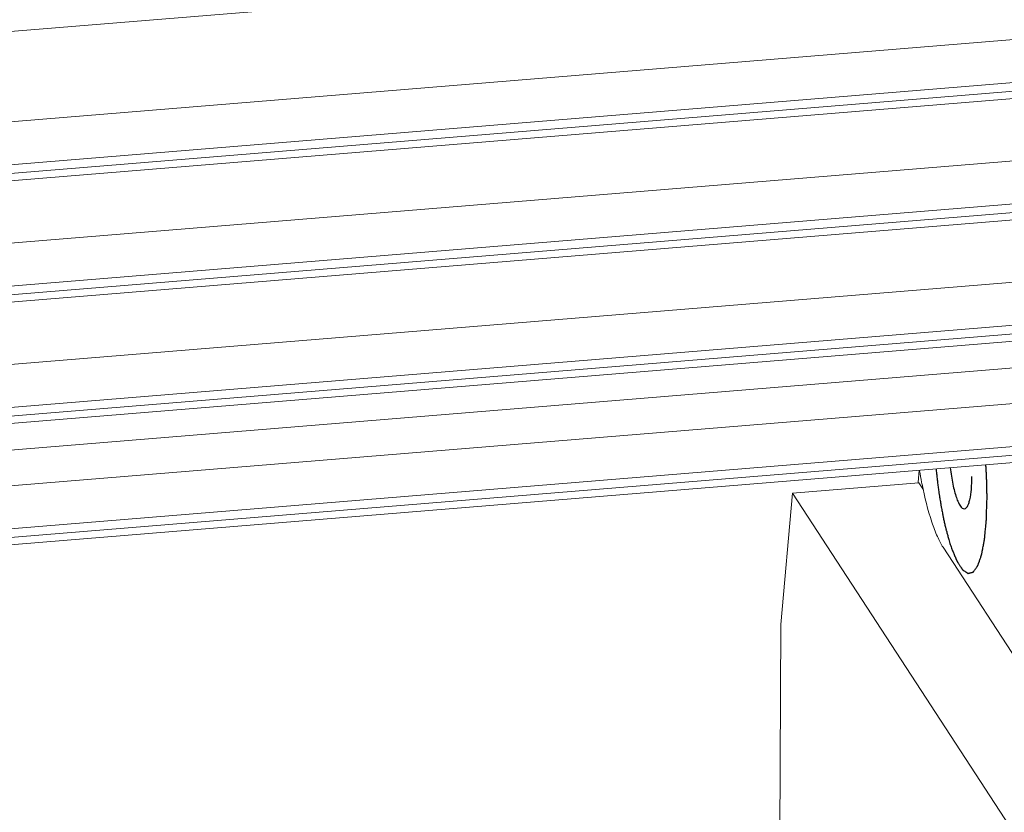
# Model space of a CAD drawing. Header units: millimetres. Extents: x 24895 to 26296, y -11704 to -10713.
# Tile 35 of 47: x 26164 to 26189, y -11414 to -11394. Entities that reach past the tile are written whole.
import ezdxf

# ---------------------------------------------------------------- set-up
doc = ezdxf.new("R2010")
doc.units = ezdxf.units.MM
doc.header["$LTSCALE"] = 50
doc.layers.get('0').update_dxf_attribs({"lineweight": 18})
doc.layers.add('02___PRT_ALL_AXES', color=7, linetype='Continuous')
doc.layers.add('03___PRT_ALL_CURVES', color=7, linetype='Continuous')

msp = doc.modelspace()

# ---------------------------------------------------------------- linework, layer by layer
at = {"color": 7, "linetype": 'Continuous'}
for p, q in [((26207.077, -11390.648), (25797.752, -11424.203)), ((25797.622, -11426.463), (26207.061, -11392.899)), ((25797.54, -11427.541), (26207.194, -11393.959)), ((26207.162, -11394.181), (25797.521, -11427.762)), ((26207.08, -11394.371), (25797.505, -11427.946)), ((25797.367, -11429.51), (26206.632, -11395.959)), ((25797.271, -11430.588), (26206.765, -11397.019)), ((25797.236, -11430.994), (26206.651, -11397.431)), ((25797.252, -11430.81), (26206.733, -11397.242)), ((26206.203, -11399.02), (25797.072, -11432.559)), ((26206.335, -11400.08), (25796.938, -11433.641)), ((25796.911, -11433.863), (26206.304, -11400.302)), ((25796.888, -11434.048), (26206.222, -11400.492)), ((25796.805, -11434.716), (26205.223, -11401.235)), ((26205.774, -11402.081), (25796.694, -11435.616)), ((26205.875, -11403.363), (25796.51, -11436.922)), ((26205.906, -11403.141), (25796.547, -11436.699)), ((26205.793, -11403.553), (25796.48, -11437.107)), ((26186.924, -11405.099), (26186.899, -11405.406)), ((26183.764, -11405.666), (26186.916, -11405.407)), ((26183.764, -11405.666), (26183.479, -11408.946)), ((26190.367, -11415.786), (26183.764, -11405.666)), ((26187.523, -11407.019), (26191.793, -11413.563)), ((26183.479, -11408.946), (26183.45, -11414.555))]:
    msp.add_line(p, q, dxfattribs=at)
at = {"color": 3, "linetype": 'Continuous'}
msp.add_line((26187.03, -11405.582), (26186.916, -11405.407), dxfattribs=at)
at = {"color": 7, "linetype": 'Continuous'}
for centre, radius, start, end in [((26199.326, -11402.953), 12.578, 189.8657, 191.2102), ((26198.265, -11403.159), 11.497, 191.2314, 191.4876)]:
    msp.add_arc(centre, radius, start, end, dxfattribs=at)
msp.add_open_spline([(26186.998, -11405.448), (26187.063, -11405.767), (26187.17, -11406.209), (26187.364, -11406.729), (26187.468, -11406.935), (26187.523, -11407.019)], degree=3, knots=[0, 0, 0, 0, 0.58692, 0.817827, 1, 1, 1, 1], dxfattribs=at)
at = {"layer": '02___PRT_ALL_AXES', "color": 7, "linetype": 'Continuous'}
for points, knots in [([(26187.7, -11405.038), (26187.716, -11405.175), (26187.747, -11405.372), (26187.804, -11405.618), (26187.849, -11405.769), (26187.898, -11405.894), (26187.951, -11405.994), (26188.014, -11406.062), (26188.054, -11406.059)], [0, 0, 0, 0, 0.371915, 0.536124, 0.679605, 0.798686, 0.891185, 1, 1, 1, 1]), ([(26188.054, -11406.059), (26188.087, -11406.056), (26188.132, -11406.003), (26188.166, -11405.921), (26188.205, -11405.779), (26188.235, -11405.553), (26188.242, -11405.358), (26188.243, -11405.25)], [0, 0, 0, 0, 0.113349, 0.203941, 0.319718, 0.621982, 1, 1, 1, 1])]:
    msp.add_open_spline(points, degree=3, knots=knots, dxfattribs=at)
at = {"layer": '03___PRT_ALL_CURVES', "color": 4, "linetype": 'Continuous'}
for points, knots in [([(26187.347, -11405.065), (26187.351, -11405.104), (26187.36, -11405.184), (26187.371, -11405.283), (26187.378, -11405.352), (26187.383, -11405.392), (26187.388, -11405.43), (26187.395, -11405.479), (26187.403, -11405.537), (26187.411, -11405.595), (26187.417, -11405.643), (26187.422, -11405.677), (26187.425, -11405.696), (26187.428, -11405.715), (26187.432, -11405.738), (26187.441, -11405.794), (26187.451, -11405.86), (26187.462, -11405.925), (26187.468, -11405.962), (26187.472, -11405.991), (26187.478, -11406.018), (26187.485, -11406.054), (26187.494, -11406.1), (26187.504, -11406.155), (26187.513, -11406.201), (26187.52, -11406.237), (26187.525, -11406.26), (26187.528, -11406.276), (26187.53, -11406.285), (26187.531, -11406.293), (26187.534, -11406.304), (26187.539, -11406.328), (26187.548, -11406.366), (26187.559, -11406.415), (26187.57, -11406.465), (26187.58, -11406.506), (26187.586, -11406.536), (26187.59, -11406.552), (26187.594, -11406.567), (26187.599, -11406.587), (26187.608, -11406.618), (26187.618, -11406.656), (26187.635, -11406.718), (26187.647, -11406.765), (26187.655, -11406.796)], [0, 0, 0, 0, 0.0625, 0.125, 0.15625, 0.171875, 0.1875, 0.21875, 0.25, 0.28125, 0.3125, 0.328125, 0.335938, 0.34375, 0.359375, 0.375, 0.4375, 0.46875, 0.484375, 0.5, 0.515625, 0.53125, 0.5625, 0.59375, 0.625, 0.640625, 0.65625, 0.664062, 0.667969, 0.671875, 0.679688, 0.6875, 0.71875, 0.75, 0.78125, 0.8125, 0.828125, 0.835938, 0.84375, 0.859375, 0.875, 0.90625, 0.9375, 1, 1, 1, 1]), ([(26188.618, -11405.824), (26188.618, -11405.808), (26188.618, -11405.775), (26188.618, -11405.738), (26188.618, -11405.713), (26188.618, -11405.7), (26188.618, -11405.688), (26188.617, -11405.669), (26188.617, -11405.647), (26188.617, -11405.611), (26188.616, -11405.566), (26188.615, -11405.511), (26188.614, -11405.466), (26188.613, -11405.434), (26188.612, -11405.416), (26188.612, -11405.402), (26188.612, -11405.389), (26188.611, -11405.372), (26188.61, -11405.35), (26188.609, -11405.324), (26188.608, -11405.298), (26188.608, -11405.277), (26188.607, -11405.26), (26188.606, -11405.241), (26188.605, -11405.218), (26188.603, -11405.18), (26188.601, -11405.143), (26188.599, -11405.106), (26188.596, -11405.048), (26188.593, -11405.001), (26188.591, -11404.963)], [0, 0, 0, 0, 0.0625, 0.125, 0.140625, 0.15625, 0.171875, 0.1875, 0.21875, 0.25, 0.3125, 0.375, 0.4375, 0.46875, 0.484375, 0.5, 0.515625, 0.53125, 0.5625, 0.59375, 0.625, 0.65625, 0.671875, 0.6875, 0.71875, 0.75, 0.8125, 0.84375, 0.875, 1, 1, 1, 1]), ([(26187.732, -11407.039), (26187.745, -11407.07), (26187.764, -11407.115), (26187.79, -11407.176), (26187.809, -11407.222), (26187.825, -11407.26), (26187.837, -11407.291), (26187.845, -11407.31), (26187.852, -11407.325), (26187.856, -11407.337), (26187.86, -11407.346), (26187.863, -11407.354), (26187.866, -11407.359), (26187.868, -11407.365), (26187.869, -11407.367), (26187.871, -11407.369), (26187.873, -11407.372), (26187.878, -11407.38), (26187.885, -11407.391), (26187.895, -11407.406), (26187.908, -11407.426), (26187.925, -11407.451), (26187.944, -11407.481), (26187.961, -11407.506), (26187.974, -11407.526), (26187.983, -11407.541), (26187.992, -11407.554), (26187.998, -11407.564), (26188.002, -11407.57), (26188.005, -11407.575), (26188.007, -11407.578), (26188.009, -11407.579), (26188.011, -11407.58), (26188.013, -11407.582), (26188.017, -11407.585), (26188.024, -11407.589), (26188.032, -11407.595), (26188.045, -11407.603), (26188.061, -11407.614), (26188.08, -11407.627), (26188.096, -11407.638), (26188.109, -11407.646), (26188.119, -11407.653), (26188.127, -11407.658), (26188.133, -11407.663), (26188.137, -11407.665), (26188.14, -11407.668), (26188.142, -11407.669), (26188.144, -11407.67), (26188.145, -11407.67), (26188.146, -11407.67), (26188.148, -11407.669), (26188.152, -11407.668), (26188.156, -11407.667), (26188.161, -11407.666), (26188.167, -11407.664), (26188.177, -11407.662), (26188.192, -11407.658), (26188.21, -11407.653), (26188.225, -11407.649), (26188.238, -11407.646), (26188.247, -11407.644), (26188.256, -11407.642), (26188.263, -11407.64), (26188.268, -11407.638), (26188.271, -11407.637), (26188.273, -11407.637), (26188.274, -11407.635), (26188.276, -11407.633), (26188.278, -11407.63), (26188.282, -11407.625), (26188.286, -11407.619), (26188.291, -11407.612), (26188.3, -11407.599), (26188.314, -11407.581), (26188.33, -11407.559), (26188.346, -11407.537), (26188.359, -11407.518), (26188.369, -11407.505), (26188.374, -11407.498), (26188.378, -11407.493), (26188.381, -11407.488), (26188.384, -11407.484), (26188.386, -11407.482), (26188.387, -11407.48), (26188.388, -11407.477), (26188.39, -11407.471), (26188.394, -11407.46), (26188.4, -11407.444), (26188.406, -11407.425), (26188.413, -11407.405), (26188.422, -11407.38), (26188.433, -11407.348), (26188.447, -11407.309), (26188.458, -11407.277), (26188.467, -11407.251), (26188.472, -11407.235), (26188.477, -11407.222), (26188.48, -11407.214), (26188.482, -11407.209), (26188.483, -11407.205), (26188.483, -11407.201), (26188.485, -11407.195), (26188.486, -11407.186), (26188.488, -11407.175), (26188.492, -11407.157), (26188.496, -11407.135), (26188.501, -11407.109), (26188.508, -11407.073), (26188.516, -11407.029), (26188.526, -11406.975), (26188.535, -11406.931), (26188.542, -11406.895), (26188.546, -11406.873), (26188.549, -11406.855), (26188.551, -11406.844), (26188.553, -11406.835), (26188.554, -11406.829), (26188.555, -11406.821), (26188.556, -11406.81), (26188.558, -11406.796), (26188.56, -11406.774), (26188.562, -11406.747), (26188.566, -11406.714), (26188.57, -11406.67), (26188.575, -11406.616), (26188.582, -11406.55), (26188.587, -11406.495), (26188.591, -11406.451), (26188.595, -11406.418), (26188.597, -11406.391), (26188.599, -11406.372), (26188.6, -11406.361), (26188.601, -11406.348), (26188.601, -11406.333), (26188.602, -11406.308), (26188.603, -11406.276), (26188.604, -11406.239), (26188.606, -11406.188), (26188.608, -11406.126), (26188.61, -11406.05), (26188.614, -11405.95), (26188.616, -11405.875), (26188.618, -11405.824)], [0, 0, 0, 0, 0.03125, 0.046875, 0.0625, 0.078125, 0.085938, 0.09375, 0.097656, 0.101562, 0.105469, 0.107422, 0.109375, 0.111328, 0.112305, 0.113281, 0.115234, 0.117188, 0.125, 0.132812, 0.140625, 0.15625, 0.171875, 0.1875, 0.195312, 0.203125, 0.210938, 0.214844, 0.21875, 0.220703, 0.222656, 0.223633, 0.224609, 0.226562, 0.230469, 0.234375, 0.242188, 0.25, 0.265625, 0.28125, 0.296875, 0.304688, 0.3125, 0.320312, 0.324219, 0.328125, 0.330078, 0.332031, 0.333008, 0.333984, 0.334961, 0.335938, 0.339844, 0.34375, 0.347656, 0.351562, 0.359375, 0.375, 0.390625, 0.40625, 0.414062, 0.421875, 0.429688, 0.4375, 0.441406, 0.443359, 0.444336, 0.445312, 0.447266, 0.449219, 0.453125, 0.457031, 0.460938, 0.46875, 0.484375, 0.5, 0.515625, 0.53125, 0.539062, 0.542969, 0.546875, 0.550781, 0.552734, 0.554688, 0.555664, 0.556641, 0.558594, 0.5625, 0.570312, 0.578125, 0.585938, 0.59375, 0.609375, 0.625, 0.640625, 0.648438, 0.65625, 0.660156, 0.664062, 0.666016, 0.666992, 0.667969, 0.669922, 0.671875, 0.675781, 0.679688, 0.6875, 0.695312, 0.703125, 0.71875, 0.734375, 0.75, 0.757812, 0.765625, 0.769531, 0.773438, 0.775391, 0.777344, 0.779297, 0.78125, 0.785156, 0.789062, 0.796875, 0.804688, 0.8125, 0.828125, 0.84375, 0.859375, 0.867188, 0.875, 0.882812, 0.886719, 0.888672, 0.890625, 0.894531, 0.898438, 0.90625, 0.914062, 0.921875, 0.9375, 0.953125, 0.96875, 1, 1, 1, 1])]:
    msp.add_open_spline(points, degree=3, knots=knots, dxfattribs=at)
msp.add_open_spline([(26187.655, -11406.796), (26187.668, -11406.839), (26187.693, -11406.923), (26187.719, -11407.001), (26187.732, -11407.039)], degree=3, dxfattribs=at)

doc.saveas('drawing.dxf')
